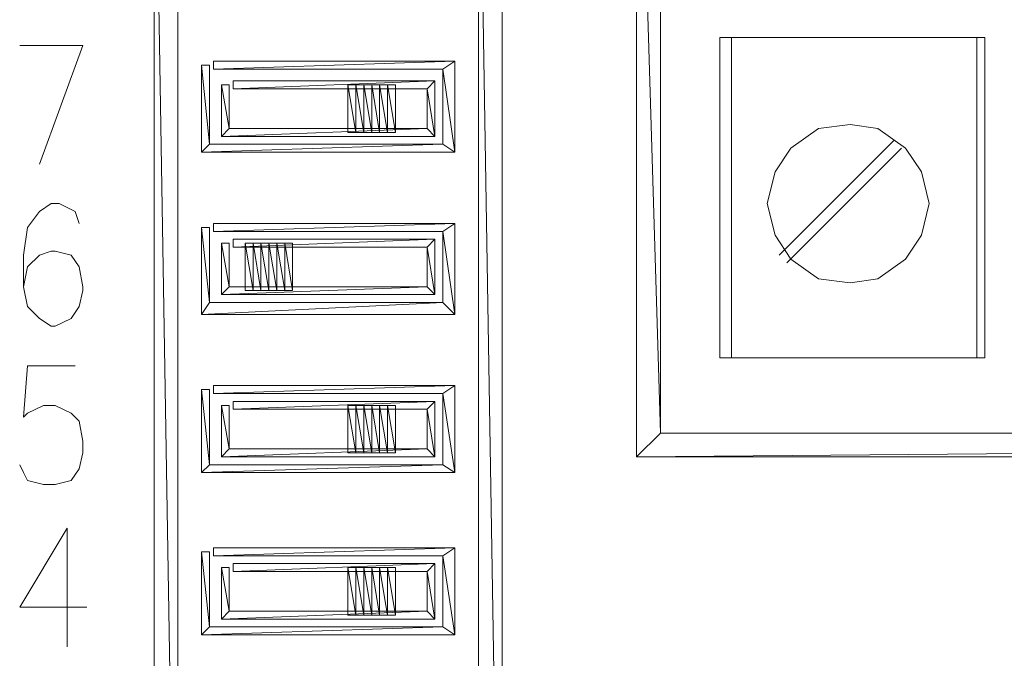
# Model space of a CAD drawing. Header units: millimetres. Extents: x 22250 to 51280, y -5012 to 7692.
# Tile 163 of 183: x 50686 to 50703, y 2800 to 2811. Entities that reach past the tile are written whole.
import ezdxf

# ---------------------------------------------------------------- set-up
doc = ezdxf.new("R2010")
doc.units = ezdxf.units.MM
doc.layers.add('Warstwa 1', color=253, linetype='Continuous', lineweight=5)

msp = doc.modelspace()

# ---------------------------------------------------------------- linework, layer by layer
at = {"layer": 'Warstwa 1'}
for points in [[(50696.423, 2803.621), (50696.423, 2803.621), (50696.835, 2804.034), (50696.835, 2804.034), (50696.835, 2804.034), (50696.835, 2804.034), (50696.423, 2817.789), (50696.423, 2817.789), (50696.423, 2817.789), (50696.423, 2817.789), (50696.423, 2803.621), (50696.423, 2803.621)], [(50696.835, 2804.034), (50696.835, 2804.034), (50696.423, 2817.789), (50696.423, 2817.789), (50696.423, 2817.789), (50696.423, 2817.789), (50696.835, 2817.789), (50696.835, 2817.789), (50696.835, 2817.789), (50696.835, 2817.789), (50696.835, 2804.034), (50696.835, 2804.034)], [(50694.085, 2816.619), (50694.085, 2816.619), (50693.672, 2816.207), (50693.672, 2816.207), (50693.672, 2816.207), (50693.672, 2816.207), (50694.085, 2791.036), (50694.085, 2791.036), (50694.085, 2791.036), (50694.085, 2791.036), (50694.085, 2816.619), (50694.085, 2816.619)], [(50688.033, 2791.036), (50688.033, 2791.036), (50688.445, 2791.448), (50688.445, 2791.448), (50688.445, 2791.448), (50688.445, 2791.448), (50688.033, 2816.413), (50688.033, 2816.413), (50688.033, 2816.413), (50688.033, 2816.413), (50688.033, 2791.036), (50688.033, 2791.036)], [(50688.445, 2791.448), (50688.445, 2791.448), (50688.033, 2816.413), (50688.033, 2816.413), (50688.033, 2816.413), (50688.033, 2816.413), (50688.445, 2816.413), (50688.445, 2816.413), (50688.445, 2816.413), (50688.445, 2816.413), (50688.445, 2791.448), (50688.445, 2791.448)], [(50693.672, 2816.207), (50693.672, 2816.207), (50694.085, 2791.036), (50694.085, 2791.036), (50694.085, 2791.036), (50694.085, 2791.036), (50693.672, 2791.448), (50693.672, 2791.448), (50693.672, 2791.448), (50693.672, 2791.448), (50693.672, 2816.207), (50693.672, 2816.207)], [(50693.053, 2810.361), (50693.053, 2810.361), (50693.259, 2810.499), (50693.259, 2810.499), (50693.259, 2810.499), (50693.259, 2810.499), (50689.064, 2810.361), (50689.064, 2810.361), (50689.064, 2810.361), (50689.064, 2810.361), (50693.053, 2810.361), (50693.053, 2810.361)], [(50693.259, 2810.499), (50693.259, 2810.499), (50689.064, 2810.361), (50689.064, 2810.361), (50689.064, 2810.361), (50689.064, 2810.361), (50689.064, 2810.499), (50689.064, 2810.499), (50689.064, 2810.499), (50689.064, 2810.499), (50693.259, 2810.499), (50693.259, 2810.499)], [(50693.259, 2808.917), (50693.259, 2808.917), (50693.053, 2810.361), (50693.053, 2810.361), (50693.053, 2810.361), (50693.053, 2810.361), (50693.259, 2810.499), (50693.259, 2810.499), (50693.259, 2810.499), (50693.259, 2810.499), (50693.259, 2808.917), (50693.259, 2808.917)], [(50688.995, 2810.43), (50688.995, 2810.43), (50688.858, 2810.43), (50688.858, 2810.43), (50688.858, 2810.43), (50688.858, 2810.43), (50688.995, 2809.054), (50688.995, 2809.054), (50688.995, 2809.054), (50688.995, 2809.054), (50688.995, 2810.43), (50688.995, 2810.43)], [(50688.858, 2810.43), (50688.858, 2810.43), (50688.995, 2809.054), (50688.995, 2809.054), (50688.995, 2809.054), (50688.995, 2809.054), (50688.858, 2808.917), (50688.858, 2808.917), (50688.858, 2808.917), (50688.858, 2808.917), (50688.858, 2810.43), (50688.858, 2810.43)], [(50693.053, 2809.054), (50693.053, 2809.054), (50693.259, 2808.917), (50693.259, 2808.917), (50693.259, 2808.917), (50693.259, 2808.917), (50693.053, 2810.361), (50693.053, 2810.361), (50693.053, 2810.361), (50693.053, 2810.361), (50693.053, 2809.054), (50693.053, 2809.054)], [(50692.778, 2810.017), (50692.778, 2810.017), (50692.915, 2810.155), (50692.915, 2810.155), (50692.915, 2810.155), (50692.915, 2810.155), (50689.408, 2810.017), (50689.408, 2810.017), (50689.408, 2810.017), (50689.408, 2810.017), (50692.778, 2810.017), (50692.778, 2810.017)], [(50692.915, 2810.155), (50692.915, 2810.155), (50689.408, 2810.017), (50689.408, 2810.017), (50689.408, 2810.017), (50689.408, 2810.017), (50689.408, 2810.155), (50689.408, 2810.155), (50689.408, 2810.155), (50689.408, 2810.155), (50692.915, 2810.155), (50692.915, 2810.155)], [(50692.915, 2809.192), (50692.915, 2809.192), (50692.778, 2810.017), (50692.778, 2810.017), (50692.778, 2810.017), (50692.778, 2810.017), (50692.915, 2810.155), (50692.915, 2810.155), (50692.915, 2810.155), (50692.915, 2810.155), (50692.915, 2809.192), (50692.915, 2809.192)], [(50689.339, 2810.086), (50689.339, 2810.086), (50689.202, 2810.086), (50689.202, 2810.086), (50689.202, 2810.086), (50689.202, 2810.086), (50689.339, 2809.329), (50689.339, 2809.329), (50689.339, 2809.329), (50689.339, 2809.329), (50689.339, 2810.086), (50689.339, 2810.086)], [(50689.202, 2810.086), (50689.202, 2810.086), (50689.339, 2809.329), (50689.339, 2809.329), (50689.339, 2809.329), (50689.339, 2809.329), (50689.202, 2809.192), (50689.202, 2809.192), (50689.202, 2809.192), (50689.202, 2809.192), (50689.202, 2810.086), (50689.202, 2810.086)], [(50691.54, 2810.086), (50691.54, 2810.086), (50691.402, 2810.086), (50691.402, 2810.086), (50691.402, 2810.086), (50691.402, 2810.086), (50691.54, 2809.261), (50691.54, 2809.261), (50691.54, 2809.261), (50691.54, 2809.261), (50691.54, 2810.086), (50691.54, 2810.086)], [(50691.402, 2810.086), (50691.402, 2810.086), (50691.54, 2809.261), (50691.54, 2809.261), (50691.54, 2809.261), (50691.54, 2809.261), (50691.402, 2809.261), (50691.402, 2809.261), (50691.402, 2809.261), (50691.402, 2809.261), (50691.402, 2810.086), (50691.402, 2810.086)], [(50691.677, 2810.086), (50691.677, 2810.086), (50691.54, 2810.086), (50691.54, 2810.086), (50691.54, 2810.086), (50691.54, 2810.086), (50691.677, 2809.261), (50691.677, 2809.261), (50691.677, 2809.261), (50691.677, 2809.261), (50691.677, 2810.086), (50691.677, 2810.086)], [(50691.54, 2810.086), (50691.54, 2810.086), (50691.677, 2809.261), (50691.677, 2809.261), (50691.677, 2809.261), (50691.677, 2809.261), (50691.54, 2809.261), (50691.54, 2809.261), (50691.54, 2809.261), (50691.54, 2809.261), (50691.54, 2810.086), (50691.54, 2810.086)], [(50691.815, 2810.086), (50691.815, 2810.086), (50691.677, 2810.086), (50691.677, 2810.086), (50691.677, 2810.086), (50691.677, 2810.086), (50691.815, 2809.261), (50691.815, 2809.261), (50691.815, 2809.261), (50691.815, 2809.261), (50691.815, 2810.086), (50691.815, 2810.086)], [(50691.677, 2810.086), (50691.677, 2810.086), (50691.815, 2809.261), (50691.815, 2809.261), (50691.815, 2809.261), (50691.815, 2809.261), (50691.677, 2809.261), (50691.677, 2809.261), (50691.677, 2809.261), (50691.677, 2809.261), (50691.677, 2810.086), (50691.677, 2810.086)], [(50691.953, 2810.086), (50691.953, 2810.086), (50691.815, 2810.086), (50691.815, 2810.086), (50691.815, 2810.086), (50691.815, 2810.086), (50691.953, 2809.261), (50691.953, 2809.261), (50691.953, 2809.261), (50691.953, 2809.261), (50691.953, 2810.086), (50691.953, 2810.086)], [(50691.815, 2810.086), (50691.815, 2810.086), (50691.953, 2809.261), (50691.953, 2809.261), (50691.953, 2809.261), (50691.953, 2809.261), (50691.815, 2809.261), (50691.815, 2809.261), (50691.815, 2809.261), (50691.815, 2809.261), (50691.815, 2810.086), (50691.815, 2810.086)], [(50692.09, 2810.086), (50692.09, 2810.086), (50691.953, 2810.086), (50691.953, 2810.086), (50691.953, 2810.086), (50691.953, 2810.086), (50692.09, 2809.261), (50692.09, 2809.261), (50692.09, 2809.261), (50692.09, 2809.261), (50692.09, 2810.086), (50692.09, 2810.086)], [(50691.953, 2810.086), (50691.953, 2810.086), (50692.09, 2809.261), (50692.09, 2809.261), (50692.09, 2809.261), (50692.09, 2809.261), (50691.953, 2809.261), (50691.953, 2809.261), (50691.953, 2809.261), (50691.953, 2809.261), (50691.953, 2810.086), (50691.953, 2810.086)], [(50692.228, 2810.086), (50692.228, 2810.086), (50692.09, 2810.086), (50692.09, 2810.086), (50692.09, 2810.086), (50692.09, 2810.086), (50692.228, 2809.261), (50692.228, 2809.261), (50692.228, 2809.261), (50692.228, 2809.261), (50692.228, 2810.086), (50692.228, 2810.086)], [(50692.09, 2810.086), (50692.09, 2810.086), (50692.228, 2809.261), (50692.228, 2809.261), (50692.228, 2809.261), (50692.228, 2809.261), (50692.09, 2809.261), (50692.09, 2809.261), (50692.09, 2809.261), (50692.09, 2809.261), (50692.09, 2810.086), (50692.09, 2810.086)], [(50692.778, 2809.329), (50692.778, 2809.329), (50692.915, 2809.192), (50692.915, 2809.192), (50692.915, 2809.192), (50692.915, 2809.192), (50692.778, 2810.017), (50692.778, 2810.017), (50692.778, 2810.017), (50692.778, 2810.017), (50692.778, 2809.329), (50692.778, 2809.329)], [(50689.339, 2809.329), (50689.339, 2809.329), (50689.202, 2809.192), (50689.202, 2809.192), (50689.202, 2809.192), (50689.202, 2809.192), (50692.778, 2809.329), (50692.778, 2809.329), (50692.778, 2809.329), (50692.778, 2809.329), (50689.339, 2809.329), (50689.339, 2809.329)], [(50689.202, 2809.192), (50689.202, 2809.192), (50692.778, 2809.329), (50692.778, 2809.329), (50692.778, 2809.329), (50692.778, 2809.329), (50692.915, 2809.192), (50692.915, 2809.192), (50692.915, 2809.192), (50692.915, 2809.192), (50689.202, 2809.192), (50689.202, 2809.192)], [(50688.995, 2809.054), (50688.995, 2809.054), (50688.858, 2808.917), (50688.858, 2808.917), (50688.858, 2808.917), (50688.858, 2808.917), (50693.053, 2809.054), (50693.053, 2809.054), (50693.053, 2809.054), (50693.053, 2809.054), (50688.995, 2809.054), (50688.995, 2809.054)], [(50688.858, 2808.917), (50688.858, 2808.917), (50693.053, 2809.054), (50693.053, 2809.054), (50693.053, 2809.054), (50693.053, 2809.054), (50693.259, 2808.917), (50693.259, 2808.917), (50693.259, 2808.917), (50693.259, 2808.917), (50688.858, 2808.917), (50688.858, 2808.917)], [(50688.995, 2807.61), (50688.995, 2807.61), (50688.858, 2807.61), (50688.858, 2807.61), (50688.858, 2807.61), (50688.858, 2807.61), (50688.995, 2806.303), (50688.995, 2806.303), (50688.995, 2806.303), (50688.995, 2806.303), (50688.995, 2807.61), (50688.995, 2807.61)], [(50688.858, 2807.61), (50688.858, 2807.61), (50688.995, 2806.303), (50688.995, 2806.303), (50688.995, 2806.303), (50688.995, 2806.303), (50688.858, 2806.097), (50688.858, 2806.097), (50688.858, 2806.097), (50688.858, 2806.097), (50688.858, 2807.61), (50688.858, 2807.61)], [(50693.053, 2807.541), (50693.053, 2807.541), (50693.259, 2807.679), (50693.259, 2807.679), (50693.259, 2807.679), (50693.259, 2807.679), (50689.064, 2807.541), (50689.064, 2807.541), (50689.064, 2807.541), (50689.064, 2807.541), (50693.053, 2807.541), (50693.053, 2807.541)], [(50693.259, 2807.679), (50693.259, 2807.679), (50689.064, 2807.541), (50689.064, 2807.541), (50689.064, 2807.541), (50689.064, 2807.541), (50689.064, 2807.679), (50689.064, 2807.679), (50689.064, 2807.679), (50689.064, 2807.679), (50693.259, 2807.679), (50693.259, 2807.679)], [(50693.259, 2806.097), (50693.259, 2806.097), (50693.053, 2807.541), (50693.053, 2807.541), (50693.053, 2807.541), (50693.053, 2807.541), (50693.259, 2807.679), (50693.259, 2807.679), (50693.259, 2807.679), (50693.259, 2807.679), (50693.259, 2806.097), (50693.259, 2806.097)], [(50693.053, 2806.303), (50693.053, 2806.303), (50693.259, 2806.097), (50693.259, 2806.097), (50693.259, 2806.097), (50693.259, 2806.097), (50693.053, 2807.541), (50693.053, 2807.541), (50693.053, 2807.541), (50693.053, 2807.541), (50693.053, 2806.303), (50693.053, 2806.303)], [(50692.778, 2807.266), (50692.778, 2807.266), (50692.915, 2807.404), (50692.915, 2807.404), (50692.915, 2807.404), (50692.915, 2807.404), (50689.408, 2807.266), (50689.408, 2807.266), (50689.408, 2807.266), (50689.408, 2807.266), (50692.778, 2807.266), (50692.778, 2807.266)], [(50692.915, 2807.404), (50692.915, 2807.404), (50689.408, 2807.266), (50689.408, 2807.266), (50689.408, 2807.266), (50689.408, 2807.266), (50689.408, 2807.404), (50689.408, 2807.404), (50689.408, 2807.404), (50689.408, 2807.404), (50692.915, 2807.404), (50692.915, 2807.404)], [(50692.915, 2806.441), (50692.915, 2806.441), (50692.778, 2807.266), (50692.778, 2807.266), (50692.778, 2807.266), (50692.778, 2807.266), (50692.915, 2807.404), (50692.915, 2807.404), (50692.915, 2807.404), (50692.915, 2807.404), (50692.915, 2806.441), (50692.915, 2806.441)], [(50689.339, 2807.335), (50689.339, 2807.335), (50689.202, 2807.335), (50689.202, 2807.335), (50689.202, 2807.335), (50689.202, 2807.335), (50689.339, 2806.578), (50689.339, 2806.578), (50689.339, 2806.578), (50689.339, 2806.578), (50689.339, 2807.335), (50689.339, 2807.335)], [(50689.202, 2807.335), (50689.202, 2807.335), (50689.339, 2806.578), (50689.339, 2806.578), (50689.339, 2806.578), (50689.339, 2806.578), (50689.202, 2806.441), (50689.202, 2806.441), (50689.202, 2806.441), (50689.202, 2806.441), (50689.202, 2807.335), (50689.202, 2807.335)], [(50689.752, 2807.335), (50689.752, 2807.335), (50689.614, 2807.335), (50689.614, 2807.335), (50689.614, 2807.335), (50689.614, 2807.335), (50689.752, 2806.51), (50689.752, 2806.51), (50689.752, 2806.51), (50689.752, 2806.51), (50689.752, 2807.335), (50689.752, 2807.335)], [(50689.614, 2807.335), (50689.614, 2807.335), (50689.752, 2806.51), (50689.752, 2806.51), (50689.752, 2806.51), (50689.752, 2806.51), (50689.614, 2806.51), (50689.614, 2806.51), (50689.614, 2806.51), (50689.614, 2806.51), (50689.614, 2807.335), (50689.614, 2807.335)], [(50689.889, 2807.335), (50689.889, 2807.335), (50689.752, 2807.335), (50689.752, 2807.335), (50689.752, 2807.335), (50689.752, 2807.335), (50689.889, 2806.51), (50689.889, 2806.51), (50689.889, 2806.51), (50689.889, 2806.51), (50689.889, 2807.335), (50689.889, 2807.335)], [(50689.752, 2807.335), (50689.752, 2807.335), (50689.889, 2806.51), (50689.889, 2806.51), (50689.889, 2806.51), (50689.889, 2806.51), (50689.752, 2806.51), (50689.752, 2806.51), (50689.752, 2806.51), (50689.752, 2806.51), (50689.752, 2807.335), (50689.752, 2807.335)], [(50690.027, 2807.335), (50690.027, 2807.335), (50689.889, 2807.335), (50689.889, 2807.335), (50689.889, 2807.335), (50689.889, 2807.335), (50690.027, 2806.51), (50690.027, 2806.51), (50690.027, 2806.51), (50690.027, 2806.51), (50690.027, 2807.335), (50690.027, 2807.335)], [(50689.889, 2807.335), (50689.889, 2807.335), (50690.027, 2806.51), (50690.027, 2806.51), (50690.027, 2806.51), (50690.027, 2806.51), (50689.889, 2806.51), (50689.889, 2806.51), (50689.889, 2806.51), (50689.889, 2806.51), (50689.889, 2807.335), (50689.889, 2807.335)], [(50690.164, 2807.335), (50690.164, 2807.335), (50690.027, 2807.335), (50690.027, 2807.335), (50690.027, 2807.335), (50690.027, 2807.335), (50690.164, 2806.51), (50690.164, 2806.51), (50690.164, 2806.51), (50690.164, 2806.51), (50690.164, 2807.335), (50690.164, 2807.335)], [(50690.027, 2807.335), (50690.027, 2807.335), (50690.164, 2806.51), (50690.164, 2806.51), (50690.164, 2806.51), (50690.164, 2806.51), (50690.027, 2806.51), (50690.027, 2806.51), (50690.027, 2806.51), (50690.027, 2806.51), (50690.027, 2807.335), (50690.027, 2807.335)], [(50690.302, 2807.335), (50690.302, 2807.335), (50690.164, 2807.335), (50690.164, 2807.335), (50690.164, 2807.335), (50690.164, 2807.335), (50690.302, 2806.51), (50690.302, 2806.51), (50690.302, 2806.51), (50690.302, 2806.51), (50690.302, 2807.335), (50690.302, 2807.335)], [(50690.164, 2807.335), (50690.164, 2807.335), (50690.302, 2806.51), (50690.302, 2806.51), (50690.302, 2806.51), (50690.302, 2806.51), (50690.164, 2806.51), (50690.164, 2806.51), (50690.164, 2806.51), (50690.164, 2806.51), (50690.164, 2807.335), (50690.164, 2807.335)], [(50690.44, 2807.335), (50690.44, 2807.335), (50690.302, 2807.335), (50690.302, 2807.335), (50690.302, 2807.335), (50690.302, 2807.335), (50690.44, 2806.51), (50690.44, 2806.51), (50690.44, 2806.51), (50690.44, 2806.51), (50690.44, 2807.335), (50690.44, 2807.335)], [(50690.302, 2807.335), (50690.302, 2807.335), (50690.44, 2806.51), (50690.44, 2806.51), (50690.44, 2806.51), (50690.44, 2806.51), (50690.302, 2806.51), (50690.302, 2806.51), (50690.302, 2806.51), (50690.302, 2806.51), (50690.302, 2807.335), (50690.302, 2807.335)], [(50692.778, 2806.578), (50692.778, 2806.578), (50692.915, 2806.441), (50692.915, 2806.441), (50692.915, 2806.441), (50692.915, 2806.441), (50692.778, 2807.266), (50692.778, 2807.266), (50692.778, 2807.266), (50692.778, 2807.266), (50692.778, 2806.578), (50692.778, 2806.578)], [(50689.339, 2806.578), (50689.339, 2806.578), (50689.202, 2806.441), (50689.202, 2806.441), (50689.202, 2806.441), (50689.202, 2806.441), (50692.778, 2806.578), (50692.778, 2806.578), (50692.778, 2806.578), (50692.778, 2806.578), (50689.339, 2806.578), (50689.339, 2806.578)], [(50689.202, 2806.441), (50689.202, 2806.441), (50692.778, 2806.578), (50692.778, 2806.578), (50692.778, 2806.578), (50692.778, 2806.578), (50692.915, 2806.441), (50692.915, 2806.441), (50692.915, 2806.441), (50692.915, 2806.441), (50689.202, 2806.441), (50689.202, 2806.441)], [(50688.995, 2806.303), (50688.995, 2806.303), (50688.858, 2806.097), (50688.858, 2806.097), (50688.858, 2806.097), (50688.858, 2806.097), (50693.053, 2806.303), (50693.053, 2806.303), (50693.053, 2806.303), (50693.053, 2806.303), (50688.995, 2806.303), (50688.995, 2806.303)], [(50688.858, 2806.097), (50688.858, 2806.097), (50693.053, 2806.303), (50693.053, 2806.303), (50693.053, 2806.303), (50693.053, 2806.303), (50693.259, 2806.097), (50693.259, 2806.097), (50693.259, 2806.097), (50693.259, 2806.097), (50688.858, 2806.097), (50688.858, 2806.097)], [(50693.053, 2804.722), (50693.053, 2804.722), (50693.259, 2804.859), (50693.259, 2804.859), (50693.259, 2804.859), (50693.259, 2804.859), (50689.064, 2804.722), (50689.064, 2804.722), (50689.064, 2804.722), (50689.064, 2804.722), (50693.053, 2804.722), (50693.053, 2804.722)], [(50693.259, 2804.859), (50693.259, 2804.859), (50689.064, 2804.722), (50689.064, 2804.722), (50689.064, 2804.722), (50689.064, 2804.722), (50689.064, 2804.859), (50689.064, 2804.859), (50689.064, 2804.859), (50689.064, 2804.859), (50693.259, 2804.859), (50693.259, 2804.859)], [(50693.259, 2803.346), (50693.259, 2803.346), (50693.053, 2804.722), (50693.053, 2804.722), (50693.053, 2804.722), (50693.053, 2804.722), (50693.259, 2804.859), (50693.259, 2804.859), (50693.259, 2804.859), (50693.259, 2804.859), (50693.259, 2803.346), (50693.259, 2803.346)], [(50688.995, 2804.79), (50688.995, 2804.79), (50688.858, 2804.79), (50688.858, 2804.79), (50688.858, 2804.79), (50688.858, 2804.79), (50688.995, 2803.484), (50688.995, 2803.484), (50688.995, 2803.484), (50688.995, 2803.484), (50688.995, 2804.79), (50688.995, 2804.79)], [(50688.858, 2804.79), (50688.858, 2804.79), (50688.995, 2803.484), (50688.995, 2803.484), (50688.995, 2803.484), (50688.995, 2803.484), (50688.858, 2803.346), (50688.858, 2803.346), (50688.858, 2803.346), (50688.858, 2803.346), (50688.858, 2804.79), (50688.858, 2804.79)], [(50693.053, 2803.484), (50693.053, 2803.484), (50693.259, 2803.346), (50693.259, 2803.346), (50693.259, 2803.346), (50693.259, 2803.346), (50693.053, 2804.722), (50693.053, 2804.722), (50693.053, 2804.722), (50693.053, 2804.722), (50693.053, 2803.484), (50693.053, 2803.484)], [(50689.339, 2804.515), (50689.339, 2804.515), (50689.202, 2804.515), (50689.202, 2804.515), (50689.202, 2804.515), (50689.202, 2804.515), (50689.339, 2803.759), (50689.339, 2803.759), (50689.339, 2803.759), (50689.339, 2803.759), (50689.339, 2804.515), (50689.339, 2804.515)], [(50689.202, 2804.515), (50689.202, 2804.515), (50689.339, 2803.759), (50689.339, 2803.759), (50689.339, 2803.759), (50689.339, 2803.759), (50689.202, 2803.621), (50689.202, 2803.621), (50689.202, 2803.621), (50689.202, 2803.621), (50689.202, 2804.515), (50689.202, 2804.515)], [(50692.778, 2804.447), (50692.778, 2804.447), (50692.915, 2804.584), (50692.915, 2804.584), (50692.915, 2804.584), (50692.915, 2804.584), (50689.408, 2804.447), (50689.408, 2804.447), (50689.408, 2804.447), (50689.408, 2804.447), (50692.778, 2804.447), (50692.778, 2804.447)], [(50692.915, 2804.584), (50692.915, 2804.584), (50689.408, 2804.447), (50689.408, 2804.447), (50689.408, 2804.447), (50689.408, 2804.447), (50689.408, 2804.584), (50689.408, 2804.584), (50689.408, 2804.584), (50689.408, 2804.584), (50692.915, 2804.584), (50692.915, 2804.584)], [(50691.54, 2804.515), (50691.54, 2804.515), (50691.402, 2804.515), (50691.402, 2804.515), (50691.402, 2804.515), (50691.402, 2804.515), (50691.54, 2803.69), (50691.54, 2803.69), (50691.54, 2803.69), (50691.54, 2803.69), (50691.54, 2804.515), (50691.54, 2804.515)], [(50691.402, 2804.515), (50691.402, 2804.515), (50691.54, 2803.69), (50691.54, 2803.69), (50691.54, 2803.69), (50691.54, 2803.69), (50691.402, 2803.69), (50691.402, 2803.69), (50691.402, 2803.69), (50691.402, 2803.69), (50691.402, 2804.515), (50691.402, 2804.515)], [(50691.677, 2804.515), (50691.677, 2804.515), (50691.54, 2804.515), (50691.54, 2804.515), (50691.54, 2804.515), (50691.54, 2804.515), (50691.677, 2803.69), (50691.677, 2803.69), (50691.677, 2803.69), (50691.677, 2803.69), (50691.677, 2804.515), (50691.677, 2804.515)], [(50691.54, 2804.515), (50691.54, 2804.515), (50691.677, 2803.69), (50691.677, 2803.69), (50691.677, 2803.69), (50691.677, 2803.69), (50691.54, 2803.69), (50691.54, 2803.69), (50691.54, 2803.69), (50691.54, 2803.69), (50691.54, 2804.515), (50691.54, 2804.515)], [(50691.815, 2804.515), (50691.815, 2804.515), (50691.677, 2804.515), (50691.677, 2804.515), (50691.677, 2804.515), (50691.677, 2804.515), (50691.815, 2803.69), (50691.815, 2803.69), (50691.815, 2803.69), (50691.815, 2803.69), (50691.815, 2804.515), (50691.815, 2804.515)], [(50691.677, 2804.515), (50691.677, 2804.515), (50691.815, 2803.69), (50691.815, 2803.69), (50691.815, 2803.69), (50691.815, 2803.69), (50691.677, 2803.69), (50691.677, 2803.69), (50691.677, 2803.69), (50691.677, 2803.69), (50691.677, 2804.515), (50691.677, 2804.515)], [(50691.953, 2804.515), (50691.953, 2804.515), (50691.815, 2804.515), (50691.815, 2804.515), (50691.815, 2804.515), (50691.815, 2804.515), (50691.953, 2803.69), (50691.953, 2803.69), (50691.953, 2803.69), (50691.953, 2803.69), (50691.953, 2804.515), (50691.953, 2804.515)], [(50691.815, 2804.515), (50691.815, 2804.515), (50691.953, 2803.69), (50691.953, 2803.69), (50691.953, 2803.69), (50691.953, 2803.69), (50691.815, 2803.69), (50691.815, 2803.69), (50691.815, 2803.69), (50691.815, 2803.69), (50691.815, 2804.515), (50691.815, 2804.515)], [(50692.09, 2804.515), (50692.09, 2804.515), (50691.953, 2804.515), (50691.953, 2804.515), (50691.953, 2804.515), (50691.953, 2804.515), (50692.09, 2803.69), (50692.09, 2803.69), (50692.09, 2803.69), (50692.09, 2803.69), (50692.09, 2804.515), (50692.09, 2804.515)], [(50691.953, 2804.515), (50691.953, 2804.515), (50692.09, 2803.69), (50692.09, 2803.69), (50692.09, 2803.69), (50692.09, 2803.69), (50691.953, 2803.69), (50691.953, 2803.69), (50691.953, 2803.69), (50691.953, 2803.69), (50691.953, 2804.515), (50691.953, 2804.515)], [(50692.228, 2804.515), (50692.228, 2804.515), (50692.09, 2804.515), (50692.09, 2804.515), (50692.09, 2804.515), (50692.09, 2804.515), (50692.228, 2803.69), (50692.228, 2803.69), (50692.228, 2803.69), (50692.228, 2803.69), (50692.228, 2804.515), (50692.228, 2804.515)], [(50692.09, 2804.515), (50692.09, 2804.515), (50692.228, 2803.69), (50692.228, 2803.69), (50692.228, 2803.69), (50692.228, 2803.69), (50692.09, 2803.69), (50692.09, 2803.69), (50692.09, 2803.69), (50692.09, 2803.69), (50692.09, 2804.515), (50692.09, 2804.515)], [(50692.915, 2803.621), (50692.915, 2803.621), (50692.778, 2804.447), (50692.778, 2804.447), (50692.778, 2804.447), (50692.778, 2804.447), (50692.915, 2804.584), (50692.915, 2804.584), (50692.915, 2804.584), (50692.915, 2804.584), (50692.915, 2803.621), (50692.915, 2803.621)], [(50692.778, 2803.759), (50692.778, 2803.759), (50692.915, 2803.621), (50692.915, 2803.621), (50692.915, 2803.621), (50692.915, 2803.621), (50692.778, 2804.447), (50692.778, 2804.447), (50692.778, 2804.447), (50692.778, 2804.447), (50692.778, 2803.759), (50692.778, 2803.759)], [(50744.014, 2803.621), (50744.014, 2803.621), (50744.427, 2804.034), (50744.427, 2804.034), (50744.427, 2804.034), (50744.427, 2804.034), (50696.423, 2803.621), (50696.423, 2803.621), (50696.423, 2803.621), (50696.423, 2803.621), (50744.014, 2803.621), (50744.014, 2803.621)], [(50744.427, 2804.034), (50744.427, 2804.034), (50696.423, 2803.621), (50696.423, 2803.621), (50696.423, 2803.621), (50696.423, 2803.621), (50696.835, 2804.034), (50696.835, 2804.034), (50696.835, 2804.034), (50696.835, 2804.034), (50744.427, 2804.034), (50744.427, 2804.034)], [(50689.339, 2803.759), (50689.339, 2803.759), (50689.202, 2803.621), (50689.202, 2803.621), (50689.202, 2803.621), (50689.202, 2803.621), (50692.778, 2803.759), (50692.778, 2803.759), (50692.778, 2803.759), (50692.778, 2803.759), (50689.339, 2803.759), (50689.339, 2803.759)], [(50689.202, 2803.621), (50689.202, 2803.621), (50692.778, 2803.759), (50692.778, 2803.759), (50692.778, 2803.759), (50692.778, 2803.759), (50692.915, 2803.621), (50692.915, 2803.621), (50692.915, 2803.621), (50692.915, 2803.621), (50689.202, 2803.621), (50689.202, 2803.621)], [(50688.995, 2803.484), (50688.995, 2803.484), (50688.858, 2803.346), (50688.858, 2803.346), (50688.858, 2803.346), (50688.858, 2803.346), (50693.053, 2803.484), (50693.053, 2803.484), (50693.053, 2803.484), (50693.053, 2803.484), (50688.995, 2803.484), (50688.995, 2803.484)], [(50688.858, 2803.346), (50688.858, 2803.346), (50693.053, 2803.484), (50693.053, 2803.484), (50693.053, 2803.484), (50693.053, 2803.484), (50693.259, 2803.346), (50693.259, 2803.346), (50693.259, 2803.346), (50693.259, 2803.346), (50688.858, 2803.346), (50688.858, 2803.346)], [(50688.995, 2801.971), (50688.995, 2801.971), (50688.858, 2801.971), (50688.858, 2801.971), (50688.858, 2801.971), (50688.858, 2801.971), (50688.995, 2800.664), (50688.995, 2800.664), (50688.995, 2800.664), (50688.995, 2800.664), (50688.995, 2801.971), (50688.995, 2801.971)], [(50688.858, 2801.971), (50688.858, 2801.971), (50688.995, 2800.664), (50688.995, 2800.664), (50688.995, 2800.664), (50688.995, 2800.664), (50688.858, 2800.526), (50688.858, 2800.526), (50688.858, 2800.526), (50688.858, 2800.526), (50688.858, 2801.971), (50688.858, 2801.971)], [(50693.053, 2801.902), (50693.053, 2801.902), (50693.259, 2802.039), (50693.259, 2802.039), (50693.259, 2802.039), (50693.259, 2802.039), (50689.064, 2801.902), (50689.064, 2801.902), (50689.064, 2801.902), (50689.064, 2801.902), (50693.053, 2801.902), (50693.053, 2801.902)], [(50693.259, 2802.039), (50693.259, 2802.039), (50689.064, 2801.902), (50689.064, 2801.902), (50689.064, 2801.902), (50689.064, 2801.902), (50689.064, 2802.039), (50689.064, 2802.039), (50689.064, 2802.039), (50689.064, 2802.039), (50693.259, 2802.039), (50693.259, 2802.039)], [(50693.259, 2800.526), (50693.259, 2800.526), (50693.053, 2801.902), (50693.053, 2801.902), (50693.053, 2801.902), (50693.053, 2801.902), (50693.259, 2802.039), (50693.259, 2802.039), (50693.259, 2802.039), (50693.259, 2802.039), (50693.259, 2800.526), (50693.259, 2800.526)], [(50693.053, 2800.664), (50693.053, 2800.664), (50693.259, 2800.526), (50693.259, 2800.526), (50693.259, 2800.526), (50693.259, 2800.526), (50693.053, 2801.902), (50693.053, 2801.902), (50693.053, 2801.902), (50693.053, 2801.902), (50693.053, 2800.664), (50693.053, 2800.664)], [(50692.778, 2801.627), (50692.778, 2801.627), (50692.915, 2801.764), (50692.915, 2801.764), (50692.915, 2801.764), (50692.915, 2801.764), (50689.408, 2801.627), (50689.408, 2801.627), (50689.408, 2801.627), (50689.408, 2801.627), (50692.778, 2801.627), (50692.778, 2801.627)], [(50692.915, 2801.764), (50692.915, 2801.764), (50689.408, 2801.627), (50689.408, 2801.627), (50689.408, 2801.627), (50689.408, 2801.627), (50689.408, 2801.764), (50689.408, 2801.764), (50689.408, 2801.764), (50689.408, 2801.764), (50692.915, 2801.764), (50692.915, 2801.764)], [(50692.915, 2800.801), (50692.915, 2800.801), (50692.778, 2801.627), (50692.778, 2801.627), (50692.778, 2801.627), (50692.778, 2801.627), (50692.915, 2801.764), (50692.915, 2801.764), (50692.915, 2801.764), (50692.915, 2801.764), (50692.915, 2800.801), (50692.915, 2800.801)], [(50689.339, 2801.696), (50689.339, 2801.696), (50689.202, 2801.696), (50689.202, 2801.696), (50689.202, 2801.696), (50689.202, 2801.696), (50689.339, 2800.939), (50689.339, 2800.939), (50689.339, 2800.939), (50689.339, 2800.939), (50689.339, 2801.696), (50689.339, 2801.696)], [(50689.202, 2801.696), (50689.202, 2801.696), (50689.339, 2800.939), (50689.339, 2800.939), (50689.339, 2800.939), (50689.339, 2800.939), (50689.202, 2800.801), (50689.202, 2800.801), (50689.202, 2800.801), (50689.202, 2800.801), (50689.202, 2801.696), (50689.202, 2801.696)], [(50691.54, 2801.696), (50691.54, 2801.696), (50691.402, 2801.696), (50691.402, 2801.696), (50691.402, 2801.696), (50691.402, 2801.696), (50691.54, 2800.87), (50691.54, 2800.87), (50691.54, 2800.87), (50691.54, 2800.87), (50691.54, 2801.696), (50691.54, 2801.696)], [(50691.402, 2801.696), (50691.402, 2801.696), (50691.54, 2800.87), (50691.54, 2800.87), (50691.54, 2800.87), (50691.54, 2800.87), (50691.402, 2800.87), (50691.402, 2800.87), (50691.402, 2800.87), (50691.402, 2800.87), (50691.402, 2801.696), (50691.402, 2801.696)], [(50691.677, 2801.696), (50691.677, 2801.696), (50691.54, 2801.696), (50691.54, 2801.696), (50691.54, 2801.696), (50691.54, 2801.696), (50691.677, 2800.87), (50691.677, 2800.87), (50691.677, 2800.87), (50691.677, 2800.87), (50691.677, 2801.696), (50691.677, 2801.696)], [(50691.54, 2801.696), (50691.54, 2801.696), (50691.677, 2800.87), (50691.677, 2800.87), (50691.677, 2800.87), (50691.677, 2800.87), (50691.54, 2800.87), (50691.54, 2800.87), (50691.54, 2800.87), (50691.54, 2800.87), (50691.54, 2801.696), (50691.54, 2801.696)], [(50691.815, 2801.696), (50691.815, 2801.696), (50691.677, 2801.696), (50691.677, 2801.696), (50691.677, 2801.696), (50691.677, 2801.696), (50691.815, 2800.87), (50691.815, 2800.87), (50691.815, 2800.87), (50691.815, 2800.87), (50691.815, 2801.696), (50691.815, 2801.696)], [(50691.677, 2801.696), (50691.677, 2801.696), (50691.815, 2800.87), (50691.815, 2800.87), (50691.815, 2800.87), (50691.815, 2800.87), (50691.677, 2800.87), (50691.677, 2800.87), (50691.677, 2800.87), (50691.677, 2800.87), (50691.677, 2801.696), (50691.677, 2801.696)], [(50691.953, 2801.696), (50691.953, 2801.696), (50691.815, 2801.696), (50691.815, 2801.696), (50691.815, 2801.696), (50691.815, 2801.696), (50691.953, 2800.87), (50691.953, 2800.87), (50691.953, 2800.87), (50691.953, 2800.87), (50691.953, 2801.696), (50691.953, 2801.696)], [(50691.815, 2801.696), (50691.815, 2801.696), (50691.953, 2800.87), (50691.953, 2800.87), (50691.953, 2800.87), (50691.953, 2800.87), (50691.815, 2800.87), (50691.815, 2800.87), (50691.815, 2800.87), (50691.815, 2800.87), (50691.815, 2801.696), (50691.815, 2801.696)], [(50692.09, 2801.696), (50692.09, 2801.696), (50691.953, 2801.696), (50691.953, 2801.696), (50691.953, 2801.696), (50691.953, 2801.696), (50692.09, 2800.87), (50692.09, 2800.87), (50692.09, 2800.87), (50692.09, 2800.87), (50692.09, 2801.696), (50692.09, 2801.696)], [(50691.953, 2801.696), (50691.953, 2801.696), (50692.09, 2800.87), (50692.09, 2800.87), (50692.09, 2800.87), (50692.09, 2800.87), (50691.953, 2800.87), (50691.953, 2800.87), (50691.953, 2800.87), (50691.953, 2800.87), (50691.953, 2801.696), (50691.953, 2801.696)], [(50692.228, 2801.696), (50692.228, 2801.696), (50692.09, 2801.696), (50692.09, 2801.696), (50692.09, 2801.696), (50692.09, 2801.696), (50692.228, 2800.87), (50692.228, 2800.87), (50692.228, 2800.87), (50692.228, 2800.87), (50692.228, 2801.696), (50692.228, 2801.696)], [(50692.09, 2801.696), (50692.09, 2801.696), (50692.228, 2800.87), (50692.228, 2800.87), (50692.228, 2800.87), (50692.228, 2800.87), (50692.09, 2800.87), (50692.09, 2800.87), (50692.09, 2800.87), (50692.09, 2800.87), (50692.09, 2801.696), (50692.09, 2801.696)], [(50692.778, 2800.939), (50692.778, 2800.939), (50692.915, 2800.801), (50692.915, 2800.801), (50692.915, 2800.801), (50692.915, 2800.801), (50692.778, 2801.627), (50692.778, 2801.627), (50692.778, 2801.627), (50692.778, 2801.627), (50692.778, 2800.939), (50692.778, 2800.939)], [(50689.339, 2800.939), (50689.339, 2800.939), (50689.202, 2800.801), (50689.202, 2800.801), (50689.202, 2800.801), (50689.202, 2800.801), (50692.778, 2800.939), (50692.778, 2800.939), (50692.778, 2800.939), (50692.778, 2800.939), (50689.339, 2800.939), (50689.339, 2800.939)], [(50689.202, 2800.801), (50689.202, 2800.801), (50692.778, 2800.939), (50692.778, 2800.939), (50692.778, 2800.939), (50692.778, 2800.939), (50692.915, 2800.801), (50692.915, 2800.801), (50692.915, 2800.801), (50692.915, 2800.801), (50689.202, 2800.801), (50689.202, 2800.801)], [(50688.995, 2800.664), (50688.995, 2800.664), (50688.858, 2800.526), (50688.858, 2800.526), (50688.858, 2800.526), (50688.858, 2800.526), (50693.053, 2800.664), (50693.053, 2800.664), (50693.053, 2800.664), (50693.053, 2800.664), (50688.995, 2800.664), (50688.995, 2800.664)], [(50688.858, 2800.526), (50688.858, 2800.526), (50693.053, 2800.664), (50693.053, 2800.664), (50693.053, 2800.664), (50693.053, 2800.664), (50693.259, 2800.526), (50693.259, 2800.526), (50693.259, 2800.526), (50693.259, 2800.526), (50688.858, 2800.526), (50688.858, 2800.526)]]:
    msp.add_open_spline(points, degree=3, knots=[0, 0, 0, 0, 0.333333, 0.333333, 0.333333, 0.333333, 0.666667, 0.666667, 0.666667, 0.666667, 1, 1, 1, 1], dxfattribs=at)
at = {"layer": 'Warstwa 1', "lineweight": 9}
for points, knots in [([(50702.337, 2805.341), (50702.337, 2805.341), (50702.337, 2810.911), (50702.337, 2810.911), (50702.337, 2810.911), (50702.337, 2810.911), (50697.867, 2810.911), (50697.867, 2810.911), (50697.867, 2810.911), (50697.867, 2810.911), (50697.867, 2805.341), (50697.867, 2805.341), (50697.867, 2805.341), (50697.867, 2805.341), (50702.337, 2805.341), (50702.337, 2805.341)], [0, 0, 0, 0, 0.25, 0.25, 0.25, 0.25, 0.5, 0.5, 0.5, 0.5, 0.75, 0.75, 0.75, 0.75, 1, 1, 1, 1]), ([(50702.475, 2805.341), (50702.475, 2805.341), (50702.475, 2810.911), (50702.475, 2810.911), (50702.475, 2810.911), (50702.475, 2810.911), (50698.073, 2810.911), (50698.073, 2810.911), (50698.073, 2810.911), (50698.073, 2810.911), (50698.073, 2805.341), (50698.073, 2805.341), (50698.073, 2805.341), (50698.073, 2805.341), (50702.475, 2805.341), (50702.475, 2805.341)], [0, 0, 0, 0, 0.25, 0.25, 0.25, 0.25, 0.5, 0.5, 0.5, 0.5, 0.75, 0.75, 0.75, 0.75, 1, 1, 1, 1]), ([(50686.038, 2808.711), (50686.038, 2808.711), (50686.795, 2810.774), (50686.795, 2810.774), (50686.795, 2810.774), (50686.795, 2810.774), (50685.694, 2810.774), (50685.694, 2810.774)], [0, 0, 0, 0, 0.5, 0.5, 0.5, 0.5, 1, 1, 1, 1]), ([(50686.726, 2807.679), (50686.726, 2807.679), (50686.657, 2807.885), (50686.657, 2807.885), (50686.657, 2807.885), (50686.657, 2807.885), (50686.382, 2808.023), (50686.382, 2808.023), (50686.382, 2808.023), (50686.382, 2808.023), (50686.244, 2808.023), (50686.244, 2808.023), (50686.244, 2808.023), (50686.244, 2808.023), (50686.038, 2807.885), (50686.038, 2807.885), (50686.038, 2807.885), (50686.038, 2807.885), (50685.832, 2807.61), (50685.832, 2807.61), (50685.832, 2807.61), (50685.832, 2807.61), (50685.763, 2807.129), (50685.763, 2807.129), (50685.763, 2807.129), (50685.763, 2807.129), (50685.763, 2806.578), (50685.763, 2806.578), (50685.763, 2806.578), (50685.763, 2806.578), (50685.832, 2806.235), (50685.832, 2806.235), (50685.832, 2806.235), (50685.832, 2806.235), (50686.038, 2806.028), (50686.038, 2806.028), (50686.038, 2806.028), (50686.038, 2806.028), (50686.244, 2805.891), (50686.244, 2805.891), (50686.244, 2805.891), (50686.244, 2805.891), (50686.313, 2805.891), (50686.313, 2805.891), (50686.313, 2805.891), (50686.313, 2805.891), (50686.588, 2806.028), (50686.588, 2806.028), (50686.588, 2806.028), (50686.588, 2806.028), (50686.726, 2806.235), (50686.726, 2806.235), (50686.726, 2806.235), (50686.726, 2806.235), (50686.795, 2806.51), (50686.795, 2806.51), (50686.795, 2806.51), (50686.795, 2806.51), (50686.795, 2806.578), (50686.795, 2806.578), (50686.795, 2806.578), (50686.795, 2806.578), (50686.726, 2806.922), (50686.726, 2806.922), (50686.726, 2806.922), (50686.726, 2806.922), (50686.588, 2807.129), (50686.588, 2807.129), (50686.588, 2807.129), (50686.588, 2807.129), (50686.313, 2807.197), (50686.313, 2807.197), (50686.313, 2807.197), (50686.313, 2807.197), (50686.244, 2807.197), (50686.244, 2807.197), (50686.244, 2807.197), (50686.244, 2807.197), (50686.038, 2807.129), (50686.038, 2807.129), (50686.038, 2807.129), (50686.038, 2807.129), (50685.832, 2806.922), (50685.832, 2806.922), (50685.832, 2806.922), (50685.832, 2806.922), (50685.763, 2806.578), (50685.763, 2806.578)], [0, 0, 0, 0, 0.045455, 0.045455, 0.045455, 0.045455, 0.090909, 0.090909, 0.090909, 0.090909, 0.136364, 0.136364, 0.136364, 0.136364, 0.181818, 0.181818, 0.181818, 0.181818, 0.227273, 0.227273, 0.227273, 0.227273, 0.272727, 0.272727, 0.272727, 0.272727, 0.318182, 0.318182, 0.318182, 0.318182, 0.363636, 0.363636, 0.363636, 0.363636, 0.409091, 0.409091, 0.409091, 0.409091, 0.454545, 0.454545, 0.454545, 0.454545, 0.5, 0.5, 0.5, 0.5, 0.545455, 0.545455, 0.545455, 0.545455, 0.590909, 0.590909, 0.590909, 0.590909, 0.636364, 0.636364, 0.636364, 0.636364, 0.681818, 0.681818, 0.681818, 0.681818, 0.727273, 0.727273, 0.727273, 0.727273, 0.772727, 0.772727, 0.772727, 0.772727, 0.818182, 0.818182, 0.818182, 0.818182, 0.863636, 0.863636, 0.863636, 0.863636, 0.909091, 0.909091, 0.909091, 0.909091, 0.954545, 0.954545, 0.954545, 0.954545, 1, 1, 1, 1]), ([(50686.657, 2805.203), (50686.657, 2805.203), (50685.832, 2805.203), (50685.832, 2805.203), (50685.832, 2805.203), (50685.832, 2805.203), (50685.763, 2804.309), (50685.763, 2804.309), (50685.763, 2804.309), (50685.763, 2804.309), (50685.832, 2804.378), (50685.832, 2804.378), (50685.832, 2804.378), (50685.832, 2804.378), (50686.107, 2804.515), (50686.107, 2804.515), (50686.107, 2804.515), (50686.107, 2804.515), (50686.313, 2804.515), (50686.313, 2804.515), (50686.313, 2804.515), (50686.313, 2804.515), (50686.588, 2804.378), (50686.588, 2804.378), (50686.588, 2804.378), (50686.588, 2804.378), (50686.726, 2804.24), (50686.726, 2804.24), (50686.726, 2804.24), (50686.726, 2804.24), (50686.795, 2803.896), (50686.795, 2803.896), (50686.795, 2803.896), (50686.795, 2803.896), (50686.795, 2803.69), (50686.795, 2803.69), (50686.795, 2803.69), (50686.795, 2803.69), (50686.726, 2803.415), (50686.726, 2803.415), (50686.726, 2803.415), (50686.726, 2803.415), (50686.588, 2803.209), (50686.588, 2803.209), (50686.588, 2803.209), (50686.588, 2803.209), (50686.313, 2803.14), (50686.313, 2803.14), (50686.313, 2803.14), (50686.313, 2803.14), (50686.107, 2803.14), (50686.107, 2803.14), (50686.107, 2803.14), (50686.107, 2803.14), (50685.832, 2803.209), (50685.832, 2803.209), (50685.832, 2803.209), (50685.832, 2803.209), (50685.763, 2803.346), (50685.763, 2803.346), (50685.763, 2803.346), (50685.763, 2803.346), (50685.694, 2803.484), (50685.694, 2803.484)], [0, 0, 0, 0, 0.0625, 0.0625, 0.0625, 0.0625, 0.125, 0.125, 0.125, 0.125, 0.1875, 0.1875, 0.1875, 0.1875, 0.25, 0.25, 0.25, 0.25, 0.3125, 0.3125, 0.3125, 0.3125, 0.375, 0.375, 0.375, 0.375, 0.4375, 0.4375, 0.4375, 0.4375, 0.5, 0.5, 0.5, 0.5, 0.5625, 0.5625, 0.5625, 0.5625, 0.625, 0.625, 0.625, 0.625, 0.6875, 0.6875, 0.6875, 0.6875, 0.75, 0.75, 0.75, 0.75, 0.8125, 0.8125, 0.8125, 0.8125, 0.875, 0.875, 0.875, 0.875, 0.9375, 0.9375, 0.9375, 0.9375, 1, 1, 1, 1]), ([(50686.519, 2802.383), (50686.519, 2802.383), (50685.694, 2801.008), (50685.694, 2801.008), (50685.694, 2801.008), (50685.694, 2801.008), (50686.863, 2801.008), (50686.863, 2801.008)], [0, 0, 0, 0, 0.5, 0.5, 0.5, 0.5, 1, 1, 1, 1])]:
    msp.add_open_spline(points, degree=3, knots=knots, dxfattribs=at)
at = {"layer": 'Warstwa 1', "color": 3, "lineweight": 9}
msp.add_open_spline([(50701.512, 2808.023), (50701.512, 2808.023), (50701.374, 2808.573), (50701.374, 2808.573), (50701.374, 2808.573), (50701.374, 2808.573), (50701.099, 2808.986), (50701.099, 2808.986), (50701.099, 2808.986), (50701.099, 2808.986), (50700.618, 2809.329), (50700.618, 2809.329), (50700.618, 2809.329), (50700.618, 2809.329), (50700.137, 2809.398), (50700.137, 2809.398), (50700.137, 2809.398), (50700.137, 2809.398), (50699.586, 2809.329), (50699.586, 2809.329), (50699.586, 2809.329), (50699.586, 2809.329), (50699.105, 2808.986), (50699.105, 2808.986), (50699.105, 2808.986), (50699.105, 2808.986), (50698.83, 2808.573), (50698.83, 2808.573), (50698.83, 2808.573), (50698.83, 2808.573), (50698.692, 2808.023), (50698.692, 2808.023), (50698.692, 2808.023), (50698.692, 2808.023), (50698.83, 2807.473), (50698.83, 2807.473), (50698.83, 2807.473), (50698.83, 2807.473), (50699.105, 2807.06), (50699.105, 2807.06), (50699.105, 2807.06), (50699.105, 2807.06), (50699.586, 2806.716), (50699.586, 2806.716), (50699.586, 2806.716), (50699.586, 2806.716), (50700.137, 2806.647), (50700.137, 2806.647), (50700.137, 2806.647), (50700.137, 2806.647), (50700.618, 2806.716), (50700.618, 2806.716), (50700.618, 2806.716), (50700.618, 2806.716), (50701.099, 2807.06), (50701.099, 2807.06), (50701.099, 2807.06), (50701.099, 2807.06), (50701.374, 2807.473), (50701.374, 2807.473), (50701.374, 2807.473), (50701.374, 2807.473), (50701.512, 2808.023), (50701.512, 2808.023)], degree=3, knots=[0, 0, 0, 0, 0.0625, 0.0625, 0.0625, 0.0625, 0.125, 0.125, 0.125, 0.125, 0.1875, 0.1875, 0.1875, 0.1875, 0.25, 0.25, 0.25, 0.25, 0.3125, 0.3125, 0.3125, 0.3125, 0.375, 0.375, 0.375, 0.375, 0.4375, 0.4375, 0.4375, 0.4375, 0.5, 0.5, 0.5, 0.5, 0.5625, 0.5625, 0.5625, 0.5625, 0.625, 0.625, 0.625, 0.625, 0.6875, 0.6875, 0.6875, 0.6875, 0.75, 0.75, 0.75, 0.75, 0.8125, 0.8125, 0.8125, 0.8125, 0.875, 0.875, 0.875, 0.875, 0.9375, 0.9375, 0.9375, 0.9375, 1, 1, 1, 1], dxfattribs=at)
at = {"layer": 'Warstwa 1', "lineweight": 9}
for points in [[(50700.893, 2809.123), (50700.893, 2809.123), (50698.899, 2807.129), (50698.899, 2807.129)], [(50701.031, 2808.986), (50701.031, 2808.986), (50699.036, 2806.991), (50699.036, 2806.991)], [(50686.519, 2802.383), (50686.519, 2802.383), (50686.519, 2800.32), (50686.519, 2800.32)]]:
    msp.add_open_spline(points, degree=3, dxfattribs=at)

doc.saveas('drawing.dxf')
